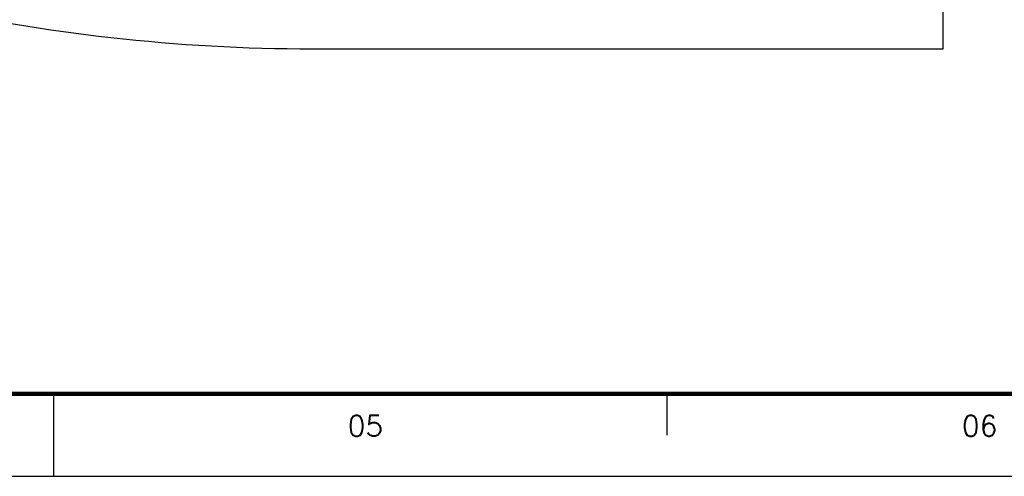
# Model space of a CAD drawing. Header units: millimetres. Extents: x 335 to 739279, y -1 to 84.
# Tile 38 of 244: x 364.62 to 376.54, y -0.51 to 5.02. Entities that reach past the tile are written whole.
import ezdxf

# ---------------------------------------------------------------- set-up
doc = ezdxf.new("R2010")
doc.units = ezdxf.units.MM
doc.header["$MEASUREMENT"] = 0
doc.layers.add('Margem', color=4, linetype='Continuous')
doc.styles.add('ROMANS', font='ROMANS')

msp = doc.modelspace()

# ---------------------------------------------------------------- linework, layer by layer
at = {"color": 7}
for p, q in [((375.803, 4.666), (375.803, 6.656)), ((368.165, 4.666), (375.803, 4.666))]:
    msp.add_line(p, q, dxfattribs=at)
msp.add_arc((368.165, 26.424), 21.758, 244.305, 270, dxfattribs=at)
at = {"layer": 'Margem', "lineweight": 100}
msp.add_line((453.134, 0.487), (337.834, 0.487), dxfattribs=at)
at = {"layer": 'Margem', "color": 1}
for p, q in [((365.034, -0.513), (365.034, 0.487)), ((372.459, -0.013), (372.459, 0.487)), ((335.334, -0.513), (454.134, -0.513))]:
    msp.add_line(p, q, dxfattribs=at)

# ---------------------------------------------------------------- texts
at = {"layer": 'Margem', "color": 1, "char_height": 0.25, "width": 1.47907, "attachment_point": 8, "line_spacing_factor": 0.798, "style": 'ROMANS'}
for s, insert in [('05', (368.808, -0.028)), ('06', (376.243, -0.028))]:
    msp.add_mtext(s, dxfattribs=dict(at, insert=insert))

doc.saveas('drawing.dxf')
